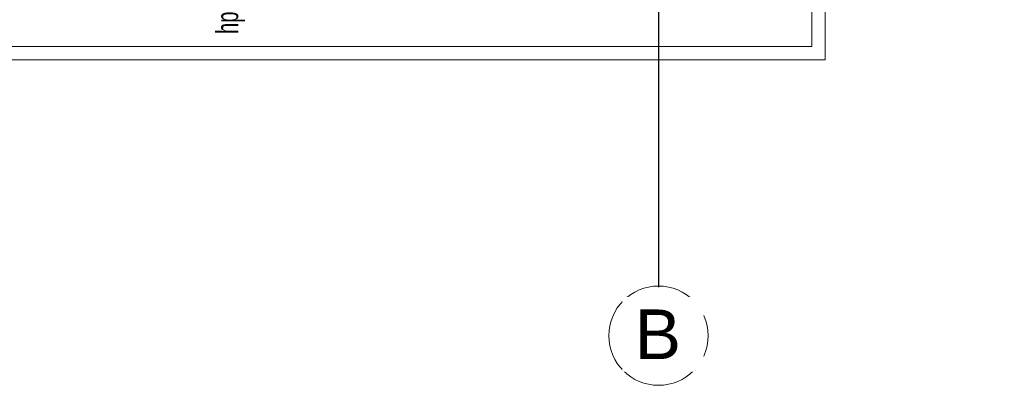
# Model space of a CAD drawing. Header units: millimetres. Extents: x -37728 to 44100, y 631619 to 691915.
# Tile 129 of 256: x 328 to 4790, y 653044 to 654702. Entities that reach past the tile are written whole.
import ezdxf

# ---------------------------------------------------------------- set-up
doc = ezdxf.new("R2010")
doc.units = ezdxf.units.MM
doc.linetypes.add('Linia siatki', pattern=[2.2225, 1.27, -0.3175, 0.3175, -0.3175])
doc.layers.add('_help', color=31, linetype='Continuous', plot=False)
doc.layers.add('_XREF', color=7, linetype='Continuous')
for name, color, linetype, lineweight in [('A-GLAZ-IDEN', 252, 'Continuous', 5), ('A-WALL', 252, 'Continuous', 35), ('S-GRID', 252, 'Continuous', 5), ('S-GRID-IDEN', 252, 'Continuous', 5)]:
    doc.layers.add(name, color=color, linetype=linetype, lineweight=lineweight)
doc.styles.add('Arial Narrow_1', font='ARIALN.TTF', dxfattribs={"width": 0.8, "height": 10})
doc.styles.add('Arial_2', font='arial.ttf', dxfattribs={"height": 22.5})

# ---------------------------------------------------------------- blocks, each defined once
blk = doc.blocks.new('Siatka - M_Symbol siatki - okrąg mniejszy-7853319-__-00_00 Przyziemie PB')
at = {"layer": 'S-GRID-IDEN', "color": 252}
blk.add_circle((0, 0), 0.45, dxfattribs=at)
blk = doc.blocks.new('A$C4e31ac75')
at = {"layer": 'A-WALL', "lineweight": 5}
for p, q in [((75.55, 859.65), (75.55, -76.1)), ((69.55, -70.1), (69.55, 853.65)), ((-444.6, -70.1), (69.55, -70.1)), ((75.55, -76.1), (-450.6, -76.1))]:
    blk.add_line(p, q, dxfattribs=at)
at = {"layer": 'S-GRID', "linetype": 'Linia siatki'}
blk.add_line((0, 934.94), (0, -178.7), dxfattribs=at)
at = {"layer": 'S-GRID-IDEN', "xscale": 49.99999999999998, "yscale": 49.99999999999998, "zscale": 49.99999999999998, "rotation": 180}
blk.add_blockref('Siatka - M_Symbol siatki - okrąg mniejszy-7853319-__-00_00 Przyziemie PB', (0, -201.2), dxfattribs=at)
at = {"layer": 'A-GLAZ-IDEN', "insert": (-200.43, -64.44), "char_height": 10, "width": 53.8734, "attachment_point": 1, "rotation": 90, "style": 'Arial Narrow_1'}
blk.add_mtext('hp=105cm', dxfattribs=at)
at = {"layer": 'S-GRID-IDEN', "insert": (-10.74, -189.31), "char_height": 22.5, "width": 25.654, "attachment_point": 1, "style": 'Arial_2', "bg_fill": 3, "box_fill_scale": 1.25, "bg_fill_color": 256, "bg_fill_true_color": 13158600, "bg_fill_transparency": 0}
blk.add_mtext('\\fArial|b0|i0|c238|p34|;B', dxfattribs=at)

msp = doc.modelspace()

# ---------------------------------------------------------------- block references
at = {"layer": '_XREF', "xscale": 10, "yscale": 10, "zscale": 10}
msp.add_blockref('A$C4e31ac75', (3222.8, 655281.1), dxfattribs=at)

# ---------------------------------------------------------------- next in the draw order: linework, layer by layer
at = {"layer": '_help'}
msp.add_lwpolyline([(4789.9, 655281.1), (3222.8, 655281.1), (3222.8, 653489.1)], dxfattribs=at)

doc.saveas('drawing.dxf')
